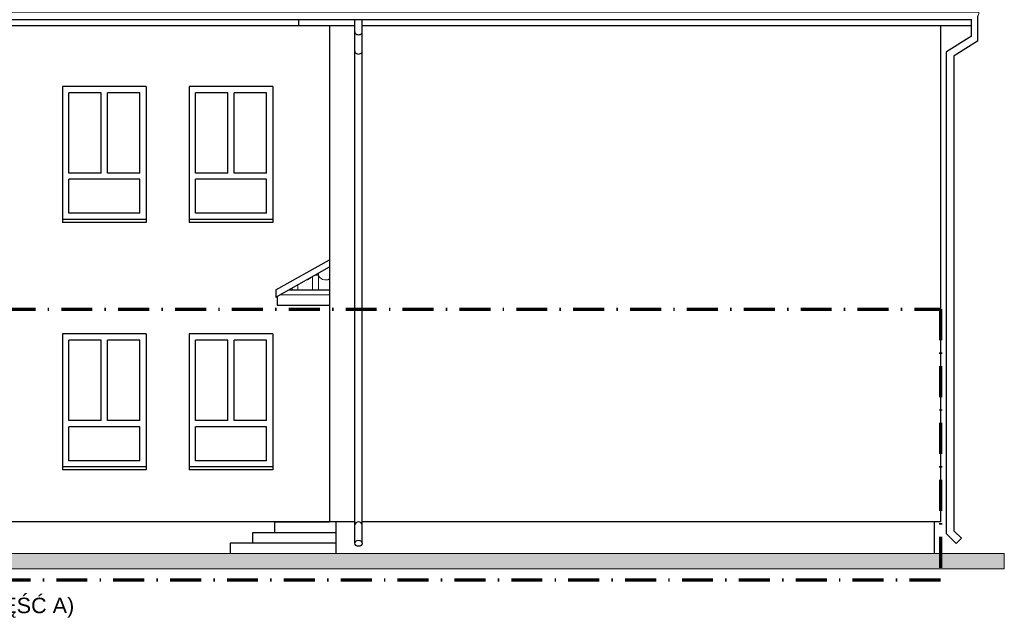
# Model space of a CAD drawing. Header units: millimetres. Extents: x -61343 to 9939, y -6894 to 7453.
# Tile 238 of 255: x 3297 to 4890, y -4554 to -3588. Entities that reach past the tile are written whole.
import ezdxf

# ---------------------------------------------------------------- set-up
doc = ezdxf.new("R2010")
doc.units = ezdxf.units.MM
doc.header["$MEASUREMENT"] = 0
doc.linetypes.add('Kropki i Kreski', pattern=[920, 500, -200, 20, -200])
for name, color, linetype in [('810-G Ogólne', 7, 'Continuous'), ('830-G Teksty Etykiety', 7, 'Continuous'), ('990-D Import IFC', 7, 'Continuous')]:
    doc.layers.add(name, color=color, linetype=linetype)
doc.layers.add('A_zakres opracowania', color=7, linetype='Continuous', lineweight=70, true_color=0xe00038)
doc.styles.add('STYL_AUTOMATYCZNY_2', font='arialbd.ttf')

# ---------------------------------------------------------------- blocks, each defined once
blk = doc.blocks.new('*X1824', base_point=(515069, 47310))
at = {"layer": '990-D Import IFC', "color": 251, "linetype": 'Continuous', "lineweight": 13, "true_color": 0x6a6a6a}
for p, q in [((547610, -24062), (547636, -24050)), ((547636, -24050), (547659, -24034)), ((547659, -24034), (547666, -24026)), ((547691, -24012), (547691, -24156)), ((547739, -23987), (547736, -23987)), ((547787, -23987), (547739, -23987)), ((547787, -23959), (547787, -24156)), ((547787, -23987), (547791, -23996)), ((547791, -23996), (547795, -24004)), ((547795, -24004), (547800, -24011)), ((547800, -24011), (547806, -24019)), ((547806, -24019), (547811, -24026)), ((547811, -24026), (547818, -24032)), ((547818, -24032), (547825, -24038)), ((547825, -24038), (547832, -24044)), ((547832, -24044), (547857, -24057)), ((547940, -24062), (547966, -24050)), ((547966, -24050), (547971, -24047)), ((547361, -24195), (547361, -24228)), ((547457, -24142), (547457, -24156)), ((547457, -24156), (547457, -24228)), ((547599, -24064), (547610, -24062)), ((547691, -24156), (547691, -24228)), ((547787, -24156), (547787, -24228)), ((547857, -24057), (547884, -24065)), ((547884, -24065), (547912, -24066)), ((547912, -24066), (547940, -24062))]:
    blk.add_line(p, q, dxfattribs=at)
blk = doc.blocks.new('Wypełnienie_7_3', base_point=(515069, 47310))
at = {"layer": '990-D Import IFC', "color": 251, "linetype": 'Continuous', "lineweight": 13, "true_color": 0x6a6a6a}
blk.add_blockref('*X1824', (515069, 47310), dxfattribs=at)

msp = doc.modelspace()

# ---------------------------------------------------------------- hatches: boundary and pattern name
at = {"layer": '810-G Ogólne', "linetype": 'Continuous', "lineweight": 13}
msp.add_hatch(color=7, dxfattribs=at).paths.add_polyline_path([(787.275, -4476.299), (4890.009, -4476.299), (4890.009, -4451.299), (787.275, -4451.299)])

# ---------------------------------------------------------------- linework, layer by layer
at = {"layer": '810-G Ogólne', "color": 7, "linetype": 'Continuous', "lineweight": 25}
for p, q in [((4846.669, -3582.932), (4846.669, -3623.018)), ((4837.539, -3588.299), (884.669, -3588.299)), ((3839.295, -3598.299), (2898.056, -3598.299)), ((3748.669, -3598.299), (3748.669, -3588.299)), ((3798.669, -3598.299), (3798.669, -4400.299)), ((3839.295, -4434.702), (3839.295, -3588.299)), ((3851.297, -4434.702), (3851.297, -3588.299)), ((4836.669, -3598.299), (3851.297, -3598.299)), ((4786.669, -3598.299), (4786.669, -4400.299)), ((4836.669, -3598.299), (4836.669, -3588.299)), ((4836.669, -3614.793), (4836.669, -3598.299)), ((4836.669, -3614.793), (4796.669, -3640.137)), ((4846.669, -3623.018), (4808.951, -3646.917)), ((4796.669, -4419.733), (4796.669, -3640.137)), ((4808.951, -4415.044), (4808.951, -3646.917)), ((3501.669, -3696.299), (3366.669, -3696.299)), ((3366.669, -3696.299), (3366.669, -3916.299)), ((3376.669, -3836.299), (3376.669, -3706.299)), ((3429.169, -3706.299), (3376.669, -3706.299)), ((3429.169, -3836.299), (3429.169, -3706.299)), ((3491.669, -3706.299), (3439.169, -3706.299)), ((3439.169, -3836.299), (3439.169, -3706.299)), ((3491.669, -3836.299), (3491.669, -3706.299)), ((3501.669, -3696.299), (3501.669, -3916.299)), ((3706.669, -3696.299), (3571.669, -3696.299)), ((3571.669, -3696.299), (3571.669, -3916.299)), ((3581.669, -3836.299), (3581.669, -3706.299)), ((3634.169, -3706.299), (3581.669, -3706.299)), ((3634.169, -3836.299), (3634.169, -3706.299)), ((3696.669, -3706.299), (3644.169, -3706.299)), ((3644.169, -3836.299), (3644.169, -3706.299)), ((3696.669, -3836.299), (3696.669, -3706.299)), ((3706.669, -3696.299), (3706.669, -3916.299)), ((3429.169, -3836.299), (3376.669, -3836.299)), ((3491.669, -3836.299), (3439.169, -3836.299)), ((3634.169, -3836.299), (3581.669, -3836.299)), ((3696.669, -3836.299), (3644.169, -3836.299)), ((3376.669, -3901.299), (3376.669, -3846.299)), ((3491.669, -3846.299), (3376.669, -3846.299)), ((3491.669, -3901.299), (3491.669, -3846.299)), ((3581.669, -3901.299), (3581.669, -3846.299)), ((3696.669, -3846.299), (3581.669, -3846.299)), ((3696.669, -3901.299), (3696.669, -3846.299)), ((3491.669, -3901.299), (3376.669, -3901.299)), ((3696.669, -3901.299), (3581.669, -3901.299)), ((3501.669, -3911.299), (3366.669, -3911.299)), ((3501.669, -3916.299), (3366.669, -3916.299)), ((3706.669, -3911.299), (3571.669, -3911.299)), ((3706.669, -3916.299), (3571.669, -3916.299)), ((3711.364, -4025.199), (3798.669, -3976.666)), ((3711.364, -4036.641), (3798.669, -3988.107)), ((3711.364, -4025.199), (3711.364, -4036.641)), ((3731.945, -4025.199), (3798.669, -4025.199)), ((3713.759, -4035.309), (3713.759, -4050.428)), ((3798.669, -4050.428), (3713.759, -4050.428)), ((3501.669, -4096.299), (3366.669, -4096.299)), ((3366.669, -4096.299), (3366.669, -4316.299)), ((3376.669, -4236.299), (3376.669, -4106.299)), ((3429.169, -4106.299), (3376.669, -4106.299)), ((3429.169, -4236.299), (3429.169, -4106.299)), ((3491.669, -4106.299), (3439.169, -4106.299)), ((3439.169, -4236.299), (3439.169, -4106.299)), ((3491.669, -4236.299), (3491.669, -4106.299)), ((3501.669, -4096.299), (3501.669, -4316.299)), ((3706.669, -4096.299), (3571.669, -4096.299)), ((3571.669, -4096.299), (3571.669, -4316.299)), ((3581.669, -4236.299), (3581.669, -4106.299)), ((3634.169, -4106.299), (3581.669, -4106.299)), ((3634.169, -4236.299), (3634.169, -4106.299)), ((3696.669, -4106.299), (3644.169, -4106.299)), ((3644.169, -4236.299), (3644.169, -4106.299)), ((3696.669, -4236.299), (3696.669, -4106.299)), ((3706.669, -4096.299), (3706.669, -4316.299)), ((3429.169, -4236.299), (3376.669, -4236.299)), ((3491.669, -4236.299), (3439.169, -4236.299)), ((3634.169, -4236.299), (3581.669, -4236.299)), ((3696.669, -4236.299), (3644.169, -4236.299)), ((3376.669, -4301.299), (3376.669, -4246.299)), ((3491.669, -4246.299), (3376.669, -4246.299)), ((3491.669, -4301.299), (3491.669, -4246.299)), ((3581.669, -4301.299), (3581.669, -4246.299)), ((3696.669, -4246.299), (3581.669, -4246.299)), ((3696.669, -4301.299), (3696.669, -4246.299)), ((3501.669, -4311.299), (3366.669, -4311.299)), ((3501.669, -4316.299), (3366.669, -4316.299)), ((3491.669, -4301.299), (3376.669, -4301.299)), ((3706.669, -4311.299), (3571.669, -4311.299)), ((3706.669, -4316.299), (3571.669, -4316.299)), ((3696.669, -4301.299), (3581.669, -4301.299)), ((3839.295, -4400.299), (2898.056, -4400.299)), ((3709.961, -4417.299), (3709.961, -4400.299)), ((3709.961, -4400.299), (3798.669, -4400.299)), ((3808.669, -4400.299), (3808.669, -4451.299)), ((4786.669, -4400.299), (3851.297, -4400.299)), ((4776.669, -4400.299), (4776.669, -4451.299)), ((3674.496, -4434.299), (3674.496, -4417.299)), ((3674.496, -4417.299), (3808.669, -4417.299)), ((4796.669, -4419.733), (4812.097, -4435.161)), ((4808.951, -4415.044), (4820.582, -4426.675)), ((4820.582, -4426.675), (4812.097, -4435.161)), ((3638.167, -4451.299), (3638.167, -4434.299)), ((3638.167, -4434.299), (3808.669, -4434.299))]:
    msp.add_line(p, q, dxfattribs=at)
at = {"layer": '810-G Ogólne', "color": 7, "linetype": 'Continuous', "lineweight": 15}
msp.add_line((3798.669, -4033.204), (3717.545, -4033.204), dxfattribs=at)
at = {"layer": '810-G Ogólne', "color": 7, "linetype": 'Continuous', "lineweight": 13}
msp.add_lwpolyline([(787.275, -4476.299), (4890.009, -4476.299), (4890.009, -4451.299), (787.275, -4451.299)], close=True, dxfattribs=at)
at = {"layer": '810-G Ogólne', "color": 7, "linetype": 'Continuous', "lineweight": 25}
for centre, start_param, end_param in [((3845.296, -3607.708), 3.14159265, 6.28318531), ((3845.296, -3638.934), 3.14159265, 6.28318531), ((3845.296, -4405.071), 0, 3.14159265)]:
    msp.add_ellipse(centre, major_axis=(6.001, 0), ratio=0.8167997, start_param=start_param, end_param=end_param, dxfattribs=at)
msp.add_ellipse((3845.296, -4434.702), major_axis=(6.001, 0), ratio=0.8167997, dxfattribs=at)
at = {"layer": '990-D Import IFC', "color": 7, "linetype": 'Continuous', "lineweight": 13}
msp.add_lwpolyline([(824.669, -3576.299), (4848.669, -3576.299, -0.14747682), (4846.669, -3582.932), (4846.669, -3623.018), (4808.951, -3646.917), (4808.951, -4415.044), (4820.582, -4426.675), (4812.097, -4435.161), (4796.669, -4419.733), (4796.669, -3640.137), (4836.669, -3614.793), (4836.669, -3588.299), (3851.297, -3588.299), (3851.297, -4434.702, -0.8167997), (3839.295, -4434.702), (3839.295, -3588.299), (2898.056, -3588.299)], format="xyb", dxfattribs=at)
for points in [[(3366.669, -3696.299), (3366.669, -3882.1), (3366.669, -3887.441), (3366.669, -3916.299), (3376.669, -3916.299), (3424.256, -3916.299), (3501.669, -3916.299), (3501.669, -3696.299)], [(3376.669, -3706.299), (3429.169, -3706.299), (3429.169, -3836.299), (3376.669, -3836.299)], [(3376.669, -3836.299), (3429.169, -3836.299), (3429.169, -3706.299), (3376.669, -3706.299)], [(3491.669, -3836.299), (3491.669, -3706.299), (3439.169, -3706.299), (3439.169, -3836.299)], [(3439.169, -3706.299), (3491.669, -3706.299), (3491.669, -3836.299), (3439.169, -3836.299)], [(3571.669, -3696.299), (3571.669, -3882.1), (3571.669, -3887.441), (3571.669, -3916.299), (3581.669, -3916.299), (3629.256, -3916.299), (3706.669, -3916.299), (3706.669, -3696.299)], [(3581.669, -3706.299), (3634.169, -3706.299), (3634.169, -3836.299), (3581.669, -3836.299)], [(3581.669, -3836.299), (3634.169, -3836.299), (3634.169, -3706.299), (3581.669, -3706.299)], [(3696.669, -3836.299), (3696.669, -3706.299), (3644.169, -3706.299), (3644.169, -3836.299)], [(3644.169, -3706.299), (3696.669, -3706.299), (3696.669, -3836.299), (3644.169, -3836.299)], [(3376.669, -3901.299), (3376.669, -3892.452), (3376.669, -3882.1), (3376.669, -3846.299), (3491.669, -3846.299), (3491.669, -3901.299), (3424.256, -3901.299), (3394.323, -3901.299)], [(3376.669, -3846.299), (3491.669, -3846.299), (3491.669, -3901.299), (3376.669, -3901.299)], [(3581.669, -3901.299), (3581.669, -3892.452), (3581.669, -3882.1), (3581.669, -3846.299), (3696.669, -3846.299), (3696.669, -3901.299), (3629.256, -3901.299), (3599.323, -3901.299)], [(3581.669, -3846.299), (3696.669, -3846.299), (3696.669, -3901.299), (3581.669, -3901.299)], [(3798.669, -3988.107), (3731.945, -4025.199), (3798.669, -4025.199)], [(3366.669, -4096.299), (3366.669, -4282.1), (3366.669, -4287.441), (3366.669, -4316.299), (3376.669, -4316.299), (3424.256, -4316.299), (3501.669, -4316.299), (3501.669, -4096.299)], [(3376.669, -4106.299), (3429.169, -4106.299), (3429.169, -4236.299), (3376.669, -4236.299)], [(3376.669, -4236.299), (3429.169, -4236.299), (3429.169, -4106.299), (3376.669, -4106.299)], [(3491.669, -4236.299), (3491.669, -4106.299), (3439.169, -4106.299), (3439.169, -4236.299)], [(3439.169, -4106.299), (3491.669, -4106.299), (3491.669, -4236.299), (3439.169, -4236.299)], [(3571.669, -4096.299), (3571.669, -4282.1), (3571.669, -4287.441), (3571.669, -4316.299), (3581.669, -4316.299), (3629.256, -4316.299), (3706.669, -4316.299), (3706.669, -4096.299)], [(3581.669, -4106.299), (3634.169, -4106.299), (3634.169, -4236.299), (3581.669, -4236.299)], [(3581.669, -4236.299), (3634.169, -4236.299), (3634.169, -4106.299), (3581.669, -4106.299)], [(3696.669, -4236.299), (3696.669, -4106.299), (3644.169, -4106.299), (3644.169, -4236.299)], [(3644.169, -4106.299), (3696.669, -4106.299), (3696.669, -4236.299), (3644.169, -4236.299)], [(3376.669, -4301.299), (3376.669, -4292.452), (3376.669, -4282.1), (3376.669, -4246.299), (3491.669, -4246.299), (3491.669, -4301.299), (3424.256, -4301.299), (3394.323, -4301.299)], [(3376.669, -4246.299), (3491.669, -4246.299), (3491.669, -4301.299), (3376.669, -4301.299)], [(3581.669, -4301.299), (3581.669, -4292.452), (3581.669, -4282.1), (3581.669, -4246.299), (3696.669, -4246.299), (3696.669, -4301.299), (3629.256, -4301.299), (3599.323, -4301.299)], [(3581.669, -4246.299), (3696.669, -4246.299), (3696.669, -4301.299), (3581.669, -4301.299)]]:
    msp.add_lwpolyline(points, close=True, dxfattribs=at)
msp.add_lwpolyline([(3851.297, -4400.299), (4786.669, -4400.299)], dxfattribs=at)
at = {"layer": 'A_zakres opracowania', "linetype": 'Kropki i Kreski', "ltscale": 0.1}
msp.add_lwpolyline([(1984.669, -4056.299), (4786.669, -4056.299), (4786.669, -4494.361), (1984.669, -4494.361)], close=True, dxfattribs=at)

# ---------------------------------------------------------------- block references
at = {"layer": '990-D Import IFC', "color": 251, "linetype": 'Continuous', "lineweight": 13, "true_color": 0x6a6a6a, "xscale": 0.1, "yscale": 0.1, "zscale": 0.1}
msp.add_blockref('Wypełnienie_7_3', (508.562, 3128.573), dxfattribs=at)

# ---------------------------------------------------------------- texts
at = {"layer": '830-G Teksty Etykiety', "color": 7, "linetype": 'Continuous', "lineweight": 13, "insert": (2446.467, -4522.76), "char_height": 25, "attachment_point": 1, "style": 'STYL_AUTOMATYCZNY_2'}
msp.add_mtext('\\A1;{\\fArial|b0|i0|c238|p34;INWENTARYZACJA - ELEWACJA PŁN.-WSCH. (CZĘŚĆ A) }', dxfattribs=at)

doc.saveas('drawing.dxf')
